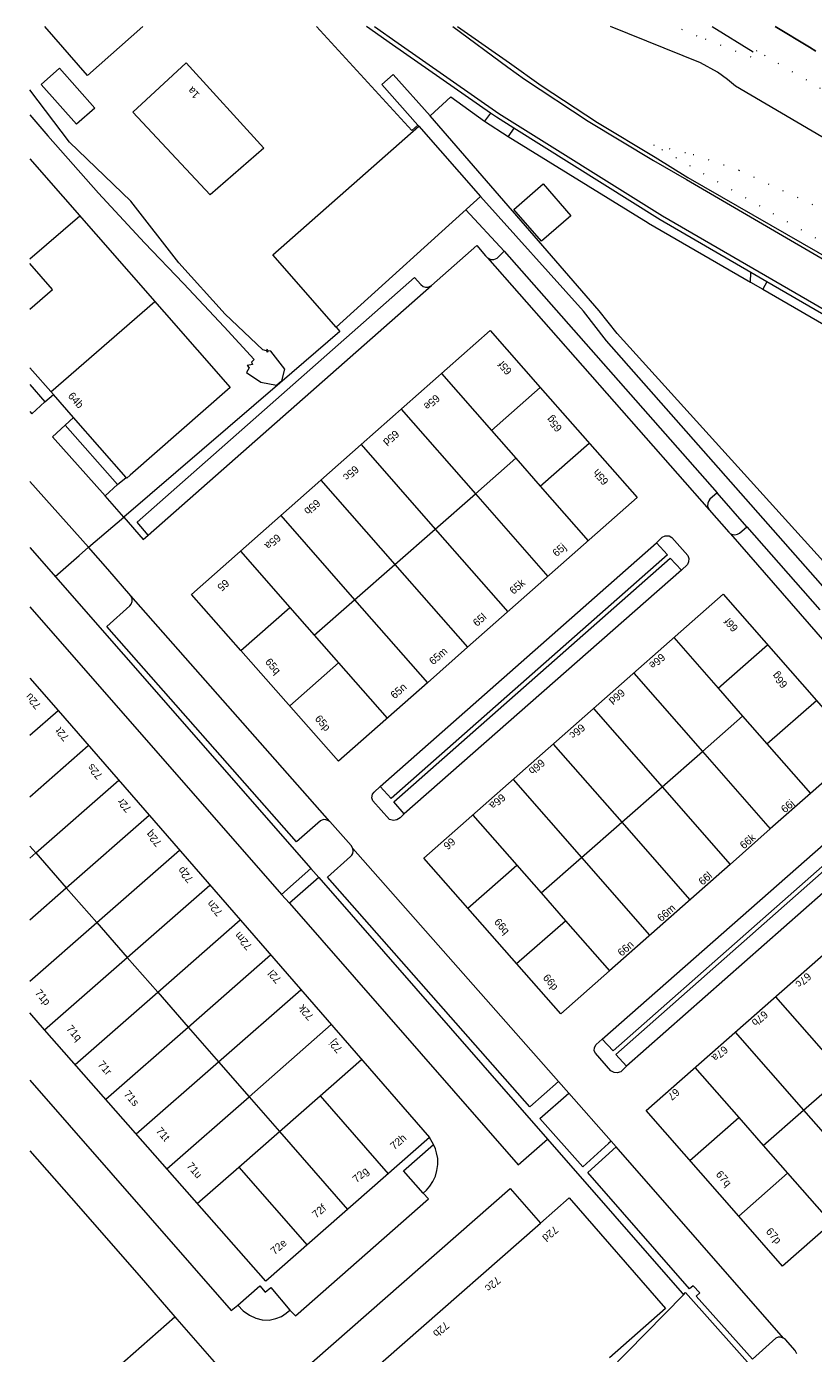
# Model space of a CAD drawing. Header units: metres. Extents: x 83575 to 86200, y 450600 to 453750.
# Tile 66 of 94: x 84850 to 84952, y 453227 to 453400. Entities that reach past the tile are written whole.
import ezdxf
from ezdxf.enums import TextEntityAlignment as Align

# ---------------------------------------------------------------- set-up
doc = ezdxf.new("R2010")
doc.units = ezdxf.units.M
doc.linetypes.add('bhgrns', pattern=[2, 0, -2])
for name, color, linetype, lineweight in [('gw-bs-grondwerklijn', 253, 'Continuous', 18), ('kd-bs-bhgrns', 253, 'bhgrns', 18), ('kd-bs-kadastralegrens', 253, 'Continuous', 18), ('og-bs-bebouwing', 253, 'Continuous', 18), ('og-bs-huisnummer', 253, 'Continuous', 18), ('og-bs-spoor NS', 253, 'Continuous', 25), ('vh-bs-randverharding', 253, 'Continuous', 18)]:
    doc.layers.add(name, color=color, linetype=linetype, lineweight=lineweight)
doc.styles.add('Styledgn001', font='dgn001.shx')

msp = doc.modelspace()

# ---------------------------------------------------------------- linework, layer by layer
at = {"layer": 'gw-bs-grondwerklijn'}
for p, q in [((84939.15, 453400), (84944.51, 453396.68)), ((84945.73, 453365.72), (84967.38, 453353.21)), ((84882.66, 453353.47), (84862.28, 453335.98)), ((84861.45, 453340.24), (84862.59, 453341.14))]:
    msp.add_line(p, q, dxfattribs=at)
for points in [[(84905.87, 453400), (84912.65, 453395.28), (84916.81, 453392.3), (84924.14, 453387.46), (84931.67, 453382.95), (84935.95, 453380.28), (84963.76, 453364.32), (84976.74, 453356.57), (85002.7, 453342.64), (85054.23, 453312.64), (85100.32, 453285.93), (85135.66, 453266.05)], [(84912.47, 453385.66), (84930.77, 453374.39), (84930.81, 453374.34), (84944.15, 453366.63)], [(85060.18, 453205.91), (85030.19, 453240.27), (85008.26, 453265.36), (84976.67, 453300.8), (84925.31, 453358.96), (84922.31, 453362.87), (84908.87, 453377.82)], [(84890.01, 453360.75), (84890.49, 453360.2), (84882.66, 453353.47)], [(84935.37, 453234.47), (84935.65, 453234.78), (84952.26, 453216.16), (84966.54, 453199.79), (84986.41, 453177.43), (84987.18, 453177.35)]]:
    msp.add_lwpolyline(points, dxfattribs=at)
at = {"layer": 'kd-bs-bhgrns'}
for points in [[(84954.2, 453385.16), (84956.9, 453389.78), (84944.96, 453396.84), (84944.23, 453395.99), (84937.18, 453398.76), (84934.24, 453400)], [(85137.88, 453273.18), (85134.72, 453267.69), (85000, 453345.15), (84931.47, 453384.56), (84936.63, 453383.32), (84942.63, 453381.27), (84952.98, 453376.43)]]:
    msp.add_lwpolyline(points, dxfattribs=at)
at = {"layer": 'kd-bs-kadastralegrens'}
for p, q in [((84900.7, 453387.11), (84900.81, 453386.98)), ((84911.98, 453370.67), (84906.94, 453376.07)), ((84882.66, 453353.47), (84882.61, 453353.53)), ((84943.66, 453334.72), (84939.8, 453339.13)), ((84857.68, 453332.04), (84862.28, 453335.98)), ((84856.45, 453330.98), (84857.68, 453332.04)), ((84853.31, 453328.24), (84856.45, 453330.98)), ((84852.45, 453217.16), (84868.94, 453231.59))]:
    msp.add_line(p, q, dxfattribs=at)
for points in [[(84887.44, 453400), (84899.9, 453386.41), (84900.7, 453387.11)], [(84902.28, 453388.34), (84897.47, 453393.76), (84895.97, 453392.43), (84900.7, 453387.11)], [(84882.61, 453353.53), (84882.9, 453353.77), (84883.31, 453355.29), (84881.49, 453357.64), (84881.12, 453357.69), (84881.01, 453357.5), (84881.01, 453357.88), (84880.92, 453357.69), (84880.45, 453357.82), (84875.52, 453362.46), (84869.47, 453369.15), (84863.18, 453377.19), (84855.17, 453384.91), (84850, 453391.74)], [(84902.28, 453388.34), (84904.98, 453390.84), (84909.38, 453387.64), (84909.38, 453387.64)], [(84850, 453388.48), (84852.36, 453385.72), (84858.97, 453378.26), (84864.98, 453371.76), (84870.07, 453366.46), (84875.37, 453360.82), (84879.32, 453356.54), (84878.97, 453356.18), (84879.09, 453355.88), (84878.41, 453355.77), (84878.67, 453355.45), (84878.32, 453354.85), (84880.19, 453353.6), (84882.23, 453353.21), (84882.61, 453353.53)], [(84956.16, 453327.43), (84926.71, 453359.95), (84924.39, 453362.89), (84902.28, 453388.34)]]:
    msp.add_lwpolyline(points, dxfattribs=at)
at = {"layer": 'og-bs-bebouwing'}
for p, q in [((84900.81, 453386.98), (84908.87, 453377.82)), ((84908.87, 453377.82), (84890.01, 453360.75)), ((84850, 453369.67), (84856.52, 453375.31)), ((84946.28, 453366.67), (84944.17, 453367.89)), ((84852.75, 453352.33), (84866.35, 453364.11)), ((84853.08, 453351.96), (84850, 453355.46)), ((84903.77, 453354.71), (84910.29, 453347.27)), ((84910.29, 453347.27), (84916.68, 453352.87)), ((84855.72, 453348.96), (84853.08, 453351.96)), ((84862.59, 453341.14), (84855.72, 453348.96)), ((84898.52, 453350.07), (84908.21, 453339.03)), ((84910.29, 453347.27), (84913.47, 453343.65)), ((84893.28, 453345.44), (84902.95, 453334.41)), ((84916.65, 453340.02), (84923.06, 453345.64)), ((84908.21, 453339.03), (84913.47, 453343.65)), ((84913.47, 453343.65), (84916.65, 453340.02)), ((84888.03, 453340.8), (84897.68, 453329.8)), ((84902.95, 453334.41), (84908.21, 453339.03)), ((84908.21, 453339.03), (84917.67, 453328.24)), ((84916.65, 453340.02), (84922.92, 453332.88)), ((84882.78, 453336.17), (84892.42, 453325.18)), ((84897.68, 453329.8), (84902.95, 453334.41)), ((84902.95, 453334.41), (84912.42, 453323.61)), ((84877.54, 453331.54), (84883.98, 453324.19)), ((84892.42, 453325.18), (84897.68, 453329.8)), ((84897.68, 453329.8), (84907.18, 453318.98)), ((84887.16, 453320.57), (84892.42, 453325.18)), ((84892.42, 453325.18), (84901.93, 453314.34)), ((84877.57, 453318.57), (84883.98, 453324.19)), ((84883.98, 453324.19), (84887.16, 453320.57)), ((84887.16, 453320.57), (84890.34, 453316.94)), ((84934.13, 453320.24), (84939.93, 453313.64)), ((84939.93, 453313.64), (84946.38, 453319.29)), ((84883.95, 453311.34), (84890.34, 453316.94)), ((84890.34, 453316.94), (84896.68, 453309.71)), ((84928.88, 453315.61), (84937.85, 453305.39)), ((84939.93, 453313.64), (84943.11, 453310.01)), ((84923.63, 453310.98), (84932.58, 453300.78)), ((84946.29, 453306.38), (84952.74, 453312.04)), ((84850, 453307.51), (84853.68, 453310.73)), ((84937.85, 453305.39), (84943.11, 453310.01)), ((84943.11, 453310.01), (84946.29, 453306.38)), ((84850, 453299.48), (84857.64, 453306.17)), ((84918.38, 453306.35), (84927.32, 453296.16)), ((84946.29, 453306.38), (84951.98, 453299.9)), ((84932.58, 453300.78), (84937.85, 453305.39)), ((84937.85, 453305.39), (84946.72, 453295.27)), ((84850.78, 453292.14), (84861.61, 453301.62)), ((84913.13, 453301.72), (84922.06, 453291.55)), ((84927.32, 453296.16), (84932.58, 453300.78)), ((84932.58, 453300.78), (84941.47, 453290.64)), ((84854.76, 453287.6), (84865.58, 453297.06)), ((84907.88, 453297.09), (84913.61, 453290.56)), ((84922.06, 453291.55), (84927.32, 453296.16)), ((84927.32, 453296.16), (84936.22, 453286.02)), ((84850, 453293.04), (84850.78, 453292.14)), ((84850, 453291.46), (84850.78, 453292.14)), ((84850.78, 453292.14), (84854.76, 453287.6)), ((84858.74, 453283.05), (84869.54, 453292.51)), ((84907.2, 453284.93), (84913.61, 453290.56)), ((84913.61, 453290.56), (84916.79, 453286.93)), ((84916.79, 453286.93), (84922.06, 453291.55)), ((84922.06, 453291.55), (84930.96, 453281.39)), ((84850, 453283.43), (84854.76, 453287.6)), ((84854.76, 453287.6), (84858.74, 453283.05)), ((84862.72, 453278.51), (84873.51, 453287.95)), ((84916.79, 453286.93), (84919.98, 453283.3)), ((84866.7, 453273.96), (84877.48, 453283.4)), ((84913.59, 453277.7), (84919.98, 453283.3)), ((84919.98, 453283.3), (84925.71, 453276.76)), ((84850, 453275.4), (84858.74, 453283.05)), ((84858.74, 453283.05), (84862.72, 453278.51)), ((84851.93, 453269.07), (84862.72, 453278.51)), ((84862.72, 453278.51), (84866.7, 453273.96)), ((84870.68, 453269.42), (84881.44, 453278.84)), ((84855.92, 453264.53), (84866.7, 453273.96)), ((84866.7, 453273.96), (84870.68, 453269.42)), ((84874.65, 453264.88), (84885.41, 453274.29)), ((84947.4, 453273.38), (84956.33, 453263.2)), ((84859.91, 453260), (84870.68, 453269.42)), ((84870.68, 453269.42), (84874.65, 453264.88)), ((84878.63, 453260.33), (84889.37, 453269.73)), ((84942.14, 453268.76), (84951.07, 453258.58)), ((84863.9, 453255.47), (84874.65, 453264.88)), ((84874.65, 453264.88), (84878.63, 453260.33)), ((84887.91, 453260.43), (84893.34, 453265.18)), ((84936.88, 453264.14), (84942.62, 453257.59)), ((84951.07, 453258.58), (84956.33, 453263.2)), ((84867.9, 453250.93), (84878.63, 453260.33)), ((84878.63, 453260.33), (84882.61, 453255.79)), ((84882.61, 453255.79), (84887.91, 453260.43)), ((84887.91, 453260.43), (84896.81, 453250.27)), ((84936.23, 453251.99), (84942.62, 453257.59)), ((84942.62, 453257.59), (84945.8, 453253.96)), ((84945.8, 453253.96), (84951.07, 453258.58)), ((84951.07, 453258.58), (84959.96, 453248.43)), ((84877.31, 453251.15), (84882.61, 453255.79)), ((84882.61, 453255.79), (84891.51, 453245.62)), ((84945.8, 453253.96), (84948.98, 453250.34)), ((84871.88, 453246.4), (84877.31, 453251.15)), ((84877.31, 453251.15), (84886.21, 453240.97)), ((84942.6, 453244.74), (84948.98, 453250.34)), ((84948.98, 453250.34), (84954.71, 453243.81))]:
    msp.add_line(p, q, dxfattribs=at)
for points in [[(84864.78, 453400), (84857.52, 453393.62), (84851.94, 453400)], [(84910.16, 453388.71), (84897.39, 453397.61), (84893.98, 453400)], [(84895.02, 453400), (84898.13, 453397.85), (84911.27, 453388.67), (84932.63, 453375.28), (84961.71, 453358.47), (84972.86, 453352.03), (85018.81, 453325.76), (85018.55, 453325.25)], [(84853.88, 453394.56), (84858.48, 453389.35), (84856.09, 453387.24), (84851.49, 453392.45), (84853.88, 453394.56)], [(84870.43, 453395.28), (84880.55, 453384.13), (84873.54, 453378.05), (84863.44, 453388.82), (84870.43, 453395.28)], [(84913.23, 453386.73), (84910.94, 453388.17), (84910.16, 453388.71)], [(84890.01, 453360.75), (84881.76, 453370.19), (84900.81, 453386.98)], [(84944.17, 453367.89), (84932.32, 453374.76), (84913.23, 453386.73)], [(84850, 453382.73), (84876.19, 453352.91), (84863.12, 453341.43), (84862.68, 453341.04), (84862.59, 453341.14)], [(84917.07, 453379.45), (84920.66, 453375.31), (84916.82, 453371.98), (84913.23, 453376.12), (84917.07, 453379.45)], [(84850, 453363.1), (84852.97, 453365.67), (84850, 453369.09)], [(84967.89, 453354.18), (84961.4, 453357.92), (84946.28, 453366.67)], [(84929.32, 453338.53), (84907.18, 453318.98), (84901.93, 453314.34), (84890.33, 453304.1), (84877.57, 453318.57), (84871.13, 453325.88), (84888.03, 453340.8), (84893.28, 453345.44), (84910.12, 453360.31), (84916.68, 453352.87), (84929.32, 453338.53)], [(84951.98, 453299.9), (84946.72, 453295.27), (84941.47, 453290.64), (84925.71, 453276.76), (84919.35, 453271.16), (84907.2, 453284.93), (84901.47, 453291.44), (84940.56, 453325.92), (84952.74, 453312.04), (84958.41, 453305.57), (84951.98, 453299.9)], [(84850, 453314.95), (84853.68, 453310.73), (84902.2, 453255.01), (84902.2, 453255)], [(84981, 453266.92), (84954.71, 453243.81), (84948.34, 453238.22), (84942.6, 453244.74), (84930.49, 453258.52), (84969.56, 453292.86), (84981.72, 453279.05), (84987.43, 453272.57), (84981, 453266.92)], [(84902.2, 453255), (84880.82, 453236.25), (84851.93, 453269.07), (84850, 453271.26)], [(84916.71, 453243.83), (84920.45, 453247.11), (84933.03, 453232.67), (84925.7, 453226.25)], [(84884.04, 453215.2), (84898.63, 453227.99), (84916.71, 453243.83)]]:
    msp.add_lwpolyline(points, dxfattribs=at)
at = {"layer": 'og-bs-spoor NS'}
for p in [(84947.37, 453400), (84952.68, 453396.8)]:
    msp.add_line(p, (84951.83, 453397.32), dxfattribs=at)
at = {"layer": 'vh-bs-randverharding'}
for p, q in [((84910.16, 453388.71), (84909.38, 453387.64)), ((84909.38, 453387.64), (84912.47, 453385.66)), ((84913.23, 453386.73), (84912.47, 453385.66)), ((84909.77, 453369.81), (84938.73, 453336.94)), ((84911.98, 453370.67), (84939.8, 453339.13)), ((84865.47, 453333.62), (84902.46, 453366.21)), ((84944.15, 453366.63), (84944.17, 453367.89)), ((84944.15, 453366.63), (84945.73, 453365.72)), ((84946.28, 453366.67), (84945.73, 453365.72)), ((84850, 453353.29), (84851.98, 453351)), ((84850.24, 453349.47), (84851.98, 453351)), ((84851.98, 453351), (84853.08, 453351.96)), ((84850, 453349.74), (84850.24, 453349.47)), ((84855.72, 453348.96), (84854.63, 453347.97)), ((84854.63, 453347.97), (84852.94, 453346.46)), ((84854.63, 453347.97), (84861.45, 453340.24)), ((84852.94, 453346.46), (84859.85, 453338.74)), ((84859.85, 453338.74), (84861.45, 453340.24)), ((84862.28, 453335.98), (84859.85, 453338.74)), ((84862.28, 453335.98), (84864.81, 453333.06)), ((84864.81, 453333.06), (84865.47, 453333.62)), ((84941.54, 453333.8), (84966.21, 453305.38)), ((84943.66, 453334.72), (84953.21, 453323.88)), ((84850, 453332.02), (84886.69, 453290.11)), ((84895.75, 453300.8), (84931.87, 453332.63)), ((84931.87, 453332.63), (84933.28, 453331.05)), ((84863.19, 453325.7), (84860.18, 453329.16)), ((84935.11, 453329.06), (84898.92, 453297.24)), ((84889.19, 453296.25), (84863.19, 453325.7)), ((84850, 453324.27), (84882.86, 453286.72)), ((84924.77, 453267.84), (84960.93, 453299.65)), ((84964.07, 453296.14), (84927.95, 453264.31)), ((84919.05, 453262.29), (84892.21, 453292.71)), ((84882.86, 453286.72), (84886.69, 453290.11)), ((84886.69, 453290.11), (84887.73, 453288.92)), ((84887.73, 453288.92), (84883.92, 453285.59)), ((84887.73, 453288.92), (84917.61, 453254.8)), ((84882.86, 453286.72), (84883.92, 453285.59)), ((84920.42, 453260.79), (84919.05, 453262.29)), ((84925.92, 453254.52), (84920.42, 453260.79)), ((84902.71, 453254.08), (84902.2, 453255)), ((84926.6, 453253.78), (84925.92, 453254.52)), ((84948.43, 453228.83), (84926.6, 453253.78)), ((84912.75, 453248.34), (84916.71, 453243.83)), ((84881.46, 453235.41), (84883.95, 453232.46))]:
    msp.add_line(p, q, dxfattribs=at)
for points in [[(84905.24, 453400), (84912.44, 453394.68), (84914.63, 453393.15), (84922.93, 453387.66), (84931.45, 453382.5), (84935.8, 453380.02), (84964.84, 453363.1), (84975.72, 453356.77), (85002.19, 453341.78), (85053.78, 453311.85), (85100.12, 453285.34), (85134.95, 453265.63)], [(84954.2, 453385.16), (84942.19, 453392.2), (84941.12, 453393.09), (84939.83, 453394.04), (84937.59, 453395.27), (84925.87, 453400)], [(84902.46, 453366.21), (84908.37, 453371.42), (84909.53, 453370.06), (84909.77, 453369.81)], [(84909.77, 453369.81), (84910.2, 453369.59), (84910.61, 453369.58), (84911.04, 453369.77), (84911.98, 453370.67)], [(84865.47, 453333.62), (84864, 453335.32), (84900.24, 453367.26), (84901.08, 453366.31), (84901.37, 453366.09), (84901.68, 453366), (84902.02, 453366), (84902.46, 453366.21)], [(84860.18, 453329.16), (84857.68, 453332.04), (84850, 453340.62)], [(84939.8, 453339.13), (84938.84, 453338.3), (84938.68, 453338.09), (84938.56, 453337.8), (84938.53, 453337.39), (84938.73, 453336.94)], [(84938.73, 453336.94), (84941.3, 453333.99), (84941.54, 453333.8)], [(84931.87, 453332.63), (84932.61, 453333.35), (84932.99, 453333.54), (84933.52, 453333.53), (84933.85, 453333.33), (84935.94, 453330.96), (84936.1, 453330.56), (84936.06, 453330.13), (84935.9, 453329.78), (84935.11, 453329.06)], [(84941.54, 453333.8), (84941.82, 453333.69), (84942.11, 453333.65), (84942.43, 453333.74), (84942.7, 453333.89), (84943.66, 453334.72)], [(84933.28, 453331.05), (84897.2, 453299.24), (84895.75, 453300.8)], [(84898.92, 453297.24), (84897.53, 453298.8), (84933.65, 453330.63), (84935.11, 453329.06)], [(84889.19, 453296.25), (84888.94, 453296.39), (84888.65, 453296.48), (84888.36, 453296.51), (84887.98, 453296.34), (84884.85, 453293.59), (84860.07, 453321.68), (84863.07, 453324.39), (84863.25, 453324.62), (84863.37, 453324.96), (84863.37, 453325.31), (84863.19, 453325.7)], [(84898.92, 453297.24), (84898.37, 453296.72), (84897.93, 453296.45), (84897.52, 453296.36), (84896.98, 453296.52), (84894.82, 453298.96), (84894.69, 453299.35), (84894.76, 453299.79), (84894.97, 453300.09), (84895.75, 453300.8)], [(84962.33, 453298.14), (84926.19, 453266.31), (84924.77, 453267.84)], [(84927.95, 453264.31), (84926.54, 453265.85), (84962.68, 453297.71), (84964.07, 453296.14)], [(84892.21, 453292.71), (84891.99, 453293.09), (84889.19, 453296.25)], [(84919.05, 453262.29), (84915.32, 453258.99), (84888.87, 453288.99), (84891.87, 453291.66), (84892.07, 453291.86), (84892.18, 453292.08), (84892.24, 453292.36), (84892.21, 453292.71)], [(84883.92, 453285.59), (84913.81, 453251.45), (84917.61, 453254.8)], [(84927.95, 453264.31), (84927.21, 453263.59), (84926.72, 453263.44), (84926.31, 453263.48), (84925.89, 453263.72), (84923.89, 453265.99), (84923.74, 453266.3), (84923.78, 453266.76), (84923.99, 453267.13), (84924.77, 453267.84)], [(84850, 453262.47), (84876.32, 453232.41), (84877.17, 453233.1)], [(84925.92, 453254.52), (84925.58, 453254.2), (84922.23, 453251.16), (84916.63, 453257.48), (84920.42, 453260.79)], [(84901.39, 453247.75), (84898.82, 453250.63), (84902.71, 453254.08)], [(84901.39, 453247.75), (84901.8, 453248.11), (84902.26, 453248.63), (84902.66, 453249.25), (84902.98, 453249.94), (84903.18, 453250.69), (84903.3, 453251.46), (84903.28, 453252.24), (84903.14, 453253.02), (84903.01, 453253.53), (84902.71, 453254.08)], [(84917.61, 453254.8), (84935.23, 453234.68), (84935.37, 453234.47)], [(84948.43, 453228.83), (84948.07, 453228.95), (84947.77, 453228.92), (84947.45, 453228.81), (84944.38, 453226.07), (84937.06, 453234.29), (84937.5, 453234.73), (84936.63, 453235.66), (84936.19, 453235.26), (84922.87, 453250.44), (84926.6, 453253.78)], [(84850, 453253.27), (84855.4, 453247.12), (84864.27, 453236.97), (84868.94, 453231.59)], [(84884.04, 453215.2), (84880.1, 453219.72), (84912.75, 453248.34)], [(84883.95, 453232.46), (84884.71, 453231.74), (84902.09, 453246.98), (84901.39, 453247.75)], [(84877.17, 453233.1), (84880.05, 453235.64), (84880.74, 453234.83), (84881.46, 453235.41)], [(84868.94, 453231.59), (84869.2, 453231.28), (84882.91, 453215.64), (84882.43, 453215.24), (84897.75, 453197.15), (84923.1, 453221.97), (84935.37, 453234.47)], [(84877.17, 453233.1), (84877.85, 453232.39), (84878.69, 453231.8), (84879.52, 453231.44), (84880.36, 453231.21), (84881.27, 453231.16), (84882.12, 453231.38), (84882.89, 453231.62), (84883.5, 453232.06), (84883.95, 453232.46)], [(84950.21, 453226.76), (84949.99, 453227.19), (84948.7, 453228.63), (84948.43, 453228.83)]]:
    msp.add_lwpolyline(points, dxfattribs=at)

# ---------------------------------------------------------------- texts
at = {"layer": 'og-bs-huisnummer', "style": 'Styledgn001'}
for s, rotation, p in [('1a', 134.1132, (84871.74, 453391.69)), ('65f', 131.2539, (84912.44, 453355.77)), ('64b', 311.3935, (84855.65, 453350.9)), ('65e', 221.2535, (84902.18, 453351.33)), ('65g', 131.2539, (84918.86, 453348.46)), ('65d', 221.2535, (84896.87, 453346.67)), ('65c', 221.2535, (84891.63, 453342.07)), ('65h', 131.2539, (84924.94, 453341.52)), ('65b', 221.2533, (84886.58, 453337.64)), ('65a', 221.2533, (84881.42, 453333.12)), ('65j', 41.2556, (84919.48, 453331.33)), ('65', 221.2533, (84874.95, 453327.45)), ('65k', 41.2556, (84914, 453326.53)), ('65l', 41.2556, (84909.08, 453322.21)), ('66f', 131.2513, (84941.99, 453322.23)), ('65m', 41.2556, (84903.67, 453317.47)), ('66e', 221.2529, (84931.63, 453317.53)), ('65q', 311.2511, (84881.4, 453316.19)), ('66g', 131.2513, (84948.32, 453315.01)), ('72u', 131.2538, (84850.81, 453312.26)), ('65n', 41.2556, (84898.49, 453312.92)), ('66d', 221.2529, (84926.36, 453312.9)), ('65p', 311.2511, (84887.91, 453308.77)), ('72t', 131.2538, (84854.59, 453307.96)), ('66c', 221.2529, (84921.19, 453308.37)), ('66b', 221.2529, (84915.91, 453303.74)), ('72s', 131.2538, (84858.87, 453303.07)), ('72r', 131.2538, (84862.73, 453298.67)), ('66a', 221.2529, (84910.76, 453299.22)), ('66j', 41.2583, (84949.32, 453297.87)), ('72q', 131.2538, (84866.55, 453294.32)), ('66', 221.2583, (84904.49, 453293.72)), ('66k', 41.2583, (84944.09, 453293.29)), ('72p', 131.2538, (84870.69, 453289.6)), ('66l', 41.2583, (84938.56, 453288.44)), ('72n', 131.2538, (84874.51, 453285.24)), ('66m', 41.2583, (84933.46, 453283.96)), ('66q', 311.2513, (84911.31, 453282.24)), ('72m', 131.2538, (84878.25, 453280.97)), ('66n', 41.2583, (84928.15, 453279.31)), ('72l', 131.2538, (84882.34, 453276.32)), ('66p', 311.2513, (84917.69, 453274.96)), ('67c', 221.2468, (84950.73, 453275.88)), ('71p', 311.2539, (84851.34, 453272.99)), ('72k', 131.2538, (84886.44, 453271.64)), ('67b', 221.2468, (84945.04, 453270.89)), ('71q', 311.2539, (84855.44, 453268.31)), ('72j', 131.2538, (84890.32, 453267.22)), ('67a', 221.2468, (84939.82, 453266.31)), ('71r', 311.2539, (84859.44, 453263.76)), ('71s', 311.2539, (84862.92, 453259.79)), ('67', 221.2468, (84933.78, 453261.01)), ('71t', 311.2539, (84867.02, 453255.11)), ('72h', 41.2556, (84898.45, 453254.07)), ('71u', 311.2539, (84871.15, 453250.41)), ('72g', 41.2556, (84893.53, 453249.75)), ('67q', 311.2384, (84940.28, 453249.31)), ('72f', 41.2556, (84888.12, 453245.01)), ('72d', 221.2538, (84917.67, 453242.81)), ('67p', 311.2384, (84946.82, 453241.85)), ('72e', 41.2556, (84882.82, 453240.36)), ('72c', 221.2538, (84910.16, 453236.23)), ('72b', 221.2538, (84903.41, 453230.31))]:
    msp.add_text(s, height=1, rotation=rotation, dxfattribs=at).set_placement(p, align=Align.CENTER)

doc.saveas('drawing.dxf')
